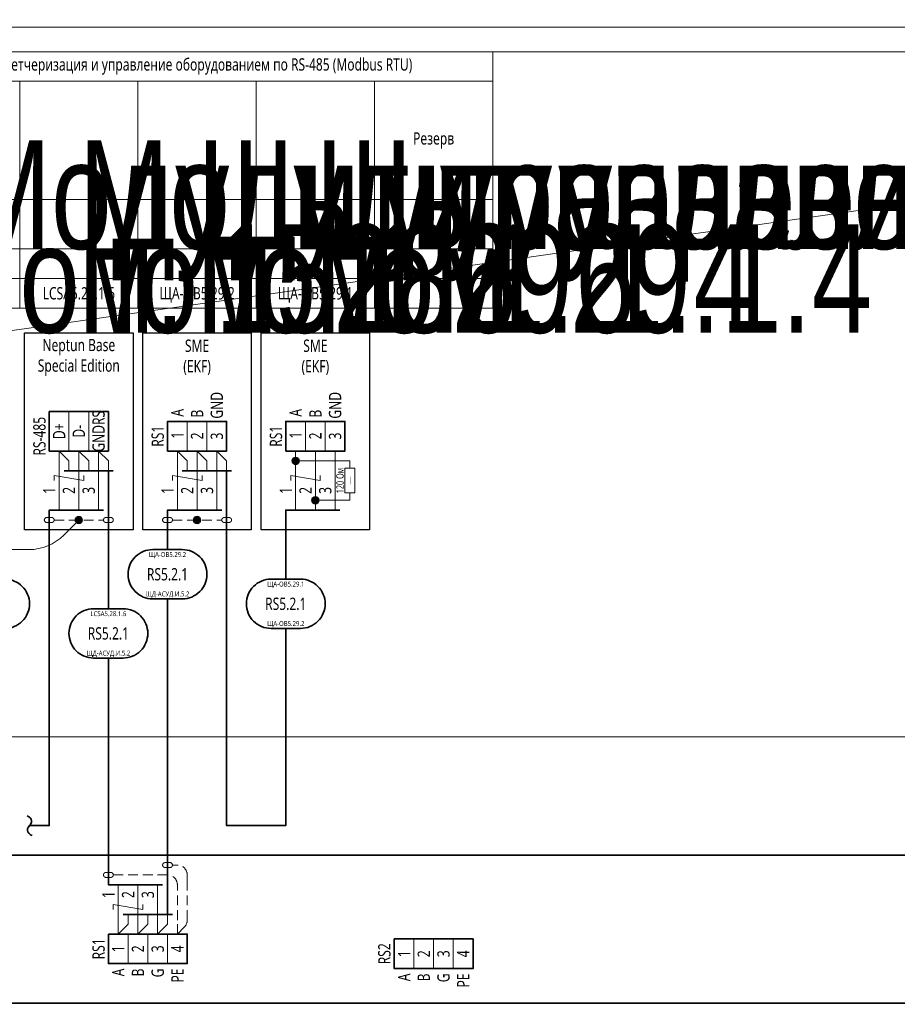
# Model space of a CAD drawing. Header units: millimetres. Extents: x -1173 to 6733, y -4591 to 345.
# Tile 64 of 93: x 529 to 707, y -201 to -2. Entities that reach past the tile are written whole.
import ezdxf
from ezdxf.enums import TextEntityAlignment as Align

# ---------------------------------------------------------------- set-up
doc = ezdxf.new("R2018")
doc.units = ezdxf.units.MM
doc.set_wipeout_variables(frame=1)
doc.linetypes.add('JIS_02_2.0', pattern=[3, 2, -1])
doc.layers.get('0').update_dxf_attribs({"lineweight": 15})
for name, color, linetype, lineweight in [('AK_Drawing', 7, 'Continuous', 35), ('AK_Drawing_Thin', 7, 'Continuous', 15), ('AK_Equipment', 7, 'Continuous', 35), ('AK_Multy_Wire', 7, 'Continuous', 35), ('AK_Table', 7, 'Continuous', 35), ('AK_Wire', 7, 'Continuous', 15), ('AK_Wire_Number', 7, 'Continuous', 15), ('АК_Текст', 7, 'Continuous', 15)]:
    doc.layers.add(name, color=color, linetype=linetype, lineweight=lineweight)
doc.layers.add('UNPLOTTED', color=2, linetype='Continuous', lineweight=15, plot=False)
doc.styles.get("Standard").update_dxf_attribs({"font": 'arial.ttf'})
doc.styles.add('Trebuchet MS', font='trebuc.ttf', dxfattribs={"width": 0.75})

# ---------------------------------------------------------------- blocks, each defined once
blk = doc.blocks.new('*U1')
at = {"layer": 'UNPLOTTED'}
blk.add_lwpolyline([(0, 0), (-395, 0), (-395, 287), (0, 287)], close=True, dxfattribs=at)
blk = doc.blocks.new('*U73')
at = {"style": 'Trebuchet MS', "width": 0.75}
for tag, flags, p in [('NAME', 9, (-1, 0)), ('TYPE', 9, (-1, -3)), ('ASSYCODE', 9, (-1, -6)), ('MFG', 9, (-1, -9)), ('MESUREMENT_UNITS', 9, (-1, -13.44)), ('WEIGHT', 9, (-1, -18)), ('COUNT', 9, (-1, -16.98)), ('SORTING_SECTION', 9, (-1, -22.98)), ('XREF', 1, (-1, -24))]:
    blk.add_attdef(tag, text='', height=2, dxfattribs=dict(at, flags=flags)).set_placement(p, align=Align.RIGHT)
blk.add_attdef('TAG1', text='', height=2.5, dxfattribs=at).set_placement((2, -27), align=Align.MIDDLE_LEFT)
at = {"lineweight": 30, "width": 0.75, "flags": 104}
blk.add_attdef('CATDESC', text='', height=2.5, dxfattribs=at).set_placement((370, -27), align=Align.MIDDLE_RIGHT)
at = {"layer": 'UNPLOTTED', "style": 'Trebuchet MS', "width": 0.75, "flags": 8}
for tag, p in [('DESC1', (1, -3)), ('DESC2', (1, -5)), ('DESC3', (1, -7)), ('FAMILY', (1, -13.73)), ('POSITION_N', (1, -15.99)), ('SYSTEM_NAME', (1, -17.99))]:
    blk.add_attdef(tag, p, '', height=1, dxfattribs=at)
blk = doc.blocks.new('*U81')
for p, q in [((372, 0), (0, 0)), ((0, -30), (372, -30))]:
    blk.add_line(p, q)
at = {"lineweight": 30, "width": 0.75, "flags": 104}
blk.add_attdef('CATDESC', text='', height=2.5, dxfattribs=at).set_placement((370, -25), align=Align.MIDDLE_RIGHT)
at = {"style": 'Trebuchet MS', "width": 0.75}
blk.add_attdef('TAG1', text='', height=2.5, dxfattribs=at).set_placement((2, -27), align=Align.MIDDLE_LEFT)
at = {"layer": 'UNPLOTTED', "style": 'Trebuchet MS', "width": 0.75, "flags": 8}
for tag, p in [('DESC1', (1, -3)), ('DESC2', (1, -5)), ('DESC3', (1, -7)), ('FAMILY', (1, -13.73)), ('POSITION_N', (1, -15.99)), ('SYSTEM_NAME', (1, -17.99))]:
    blk.add_attdef(tag, p, '', height=1, dxfattribs=at)
blk = doc.blocks.new('*T74')
at = {"layer": 'AK_Table', "color": 0, "linetype": 'ByBlock', "lineweight": -2, "transparency": 16777216}
for p, q in [((0, 0), (185, 0)), ((0, 0), (0, -52)), ((25, 0), (25, -52)), ((45, 0), (45, -52)), ((65, 0), (65, -52)), ((185, 0), (185, -52)), ((65, -6), (185, -6)), ((89, -6), (89, -52)), ((113, -6), (113, -52)), ((137, -6), (137, -52)), ((161, -6), (161, -52)), ((0, -30), (185, -30)), ((0, -40), (185, -40)), ((0, -46), (185, -46)), ((0, -52), (185, -52))]:
    blk.add_line(p, q, dxfattribs=at)
at = {"layer": 'AK_Table', "color": 0, "transparency": 16777216, "char_height": 2.5, "width": 29, "attachment_point": 5, "rotation": 90, "style": 'Trebuchet MS'}
for s, insert in [('Подключение к\\~ОСПД ({\\C256;1059-50-1.2-05-ОСПД})', (55, -15)), ('Питание щита\\P{\\A1;\\C256;U = ~230\\~В\\PP\\H0.7x;\\S^ НОМ;\\H1.42857x; = 0,15 кВт }({\\C256;1059-50-1.2-05-ЭОМ})', (35, -15))]:
    blk.add_mtext(s, dxfattribs=dict(at, insert=insert))
at = {"layer": 'AK_Table', "color": 0, "transparency": 16777216, "char_height": 2.5, "attachment_point": 5, "style": 'Trebuchet MS'}
for s, insert, width in [('Диспетчеризация и управление оборудованием по RS-485 (Modbus RTU)', (125, -3), 119), ('Наименование', (12.5, -15), 24), ('Резерв', (173, -18), 23), ('Место отбора параметра', (12.5, -35), 23), ('{\\C256;пом. 29.1.6}', (55, -35), 19), ('Чертеж установки', (12.5, -43), 23), ('Позиция', (12.5, -49), 23), ('ОСПД_S.5.2', (55, -49), 19)]:
    blk.add_mtext(s, dxfattribs=dict(at, insert=insert, width=width))
blk = doc.blocks.new('*U290')
at = {"lineweight": 30, "width": 0.75, "flags": 104}
for tag, p in [('TAG3', (6, 79)), ('TAG2', (6, 62))]:
    blk.add_attdef(tag, text='', height=2.5, dxfattribs=at).set_placement(p, align=Align.MIDDLE_CENTER)
at = {"style": 'Trebuchet MS', "width": 0.75}
blk.add_attdef('TAG1', text='', height=2.5, dxfattribs=at).set_placement((6, 48), align=Align.MIDDLE_CENTER)
blk = doc.blocks.new('*U42')
blk.add_lwpolyline([(-3, 5), (3, 5, -0.414214), (8, 0), (8, 0, -0.414214), (3, -5), (-3, -5, -0.414214), (-8, 0), (-8, 0, -0.414214)], format="xyb", close=True)
at = {"style": 'Trebuchet MS', "width": 0.75}
blk.add_attdef('CA_CIRCUIT_NUMBER', text='', height=2.5, dxfattribs=at).set_placement((0, 0), align=Align.MIDDLE_CENTER)
at = {"lineweight": 30, "width": 0.75, "flags": 1}
blk.add_attdef('CA_CABLE_TYPE', text='', height=2.5, rotation=90, dxfattribs=at).set_placement((0, -25), align=Align.BOTTOM_CENTER)
at = {"style": 'Trebuchet MS', "width": 0.75}
blk.add_attdef('LENGTH', text='', height=2.5, rotation=90, dxfattribs=at).set_placement((2, -24.82), align=Align.MIDDLE_CENTER)
at = {"layer": 'UNPLOTTED', "style": 'Trebuchet MS', "width": 0.75}
for tag, p in [('LOAD_NAME', (0, 4)), ('PANEL_NAME', (0, -4))]:
    blk.add_attdef(tag, text='', height=1, dxfattribs=at).set_placement(p, align=Align.MIDDLE_CENTER)
blk = doc.blocks.new('*U230')
at = {"style": 'Trebuchet MS', "width": 0.75, "flags": 12}
for tag, p in [('NOTE01', (2, -9)), ('NOTE02', (6, -9)), ('NOTE03', (10, -9))]:
    blk.add_attdef(tag, text='', height=2.5, rotation=90, dxfattribs=at).set_placement(p, align=Align.MIDDLE_RIGHT)
blk.add_wipeout([(0, 0), (0, -8), (12, -8), (12, 0)])
blk.add_lwpolyline([(0, 0), (12, 0), (12, -8), (0, -8)], close=True)
at = {"lineweight": -2}
for points in [[(4, 0), (8, 0), (8, -8), (4, -8)], [(8, 0), (12, 0), (12, -8), (8, -8)]]:
    blk.add_lwpolyline(points, close=True, dxfattribs=at)
at = {"style": 'Trebuchet MS', "width": 0.75, "flags": 12}
for tag, p in [('TERM01', (2, -4)), ('TERM02', (6, -4)), ('TERM03', (10, -4))]:
    blk.add_attdef(tag, text='', height=2.5, rotation=90, dxfattribs=at).set_placement(p, align=Align.MIDDLE_CENTER)
at = {"style": 'Trebuchet MS', "width": 0.75}
blk.add_attdef('TAG1', text='', height=2.5, rotation=90, dxfattribs=at).set_placement((-2, -5), align=Align.MIDDLE_CENTER)
blk = doc.blocks.new('WDDOT')
for radius in [0.7, 0.5, 0.3, 0.1]:
    blk.add_circle((0, 0), radius)
blk = doc.blocks.new('*U38')
at = {"layer": 'AK_Drawing_Thin', "linetype": 'JIS_02_2.0'}
blk.add_lwpolyline([(1, 0, -0.414214), (0.5, -0.5), (-0.5, -0.5, -0.414214), (-1, 0, -0.414214), (-0.5, 0.5), (0.5, 0.5, -0.414214), (1, 0), (11, 0, -0.414214), (11.5, 0.5), (12.5, 0.5, -0.414214), (13, 0, -0.414214), (12.5, -0.5), (11.5, -0.5, -0.414214), (11, 0)], format="xyb", dxfattribs=at)
at = {"layer": 'AK_Drawing'}
blk.add_blockref('WDDOT', (6, 0), dxfattribs=at)
blk = doc.blocks.new('*U291')
at = {"layer": 'AK_Drawing', "lineweight": 30}
blk.add_lwpolyline([(-5, 40), (17, 40), (17, 0), (-5, 0)], close=True, dxfattribs=at)
at = {"layer": 'AK_Multy_Wire'}
blk.add_line((13, 12), (3, 12), dxfattribs=at)
for points in [[(12, 0), (12, 12)], [(11, 4), (0, 4), (0, 0)]]:
    blk.add_lwpolyline(points, dxfattribs=at)
at = {"layer": 'AK_Wire'}
for points in [[(4, 12), (4, 14), (2, 16)], [(2, 16), (2, 4)], [(8, 12), (8, 14), (6, 16)], [(6, 16), (6, 4)], [(12, 12), (12, 14), (10, 16)], [(10, 16), (10, 4)], [(1, 10), (1, 11), (7, 10), (7, 11)]]:
    blk.add_lwpolyline(points, dxfattribs=at)
at = {"layer": 'AK_Drawing'}
blk.add_blockref('*U38', (0, 2), dxfattribs=at)
at = {"lineweight": 30, "width": 0.75, "flags": 104}
for tag, p in [('TAG3', (6, 79)), ('TAG2', (6, 62))]:
    blk.add_attdef(tag, text='', height=2.5, dxfattribs=at).set_placement(p, align=Align.MIDDLE_CENTER)
at = {"style": 'Trebuchet MS', "width": 0.75}
blk.add_attdef('TAG1', text='', height=2.5, dxfattribs=at).set_placement((6, 48), align=Align.MIDDLE_CENTER)
at = {"layer": 'AK_Drawing', "insert": (6, 35), "char_height": 2.5, "width": 17, "attachment_point": 5, "style": 'Trebuchet MS'}
blk.add_mtext('Neptun Base Special Edition', dxfattribs=at)
at = {"layer": 'AK_Wire_Number', "style": 'Trebuchet MS', "width": 0.75}
for s, p in [('1', (2, 8)), ('2', (6, 8)), ('3', (10, 8))]:
    blk.add_text(s, height=2.5, rotation=90, dxfattribs=at).set_placement(p, align=Align.BOTTOM_CENTER)
at = {"layer": 'AK_Equipment', "lineweight": 15}
ref = blk.add_blockref('*U230', (0, 24), dxfattribs=at)
ref.add_attrib('TAG1', 'RS-485', dxfattribs={"layer": '0', "height": 2.5, "rotation": 90, "style": 'Trebuchet MS', "width": 0.75}).set_placement((-2, 19), align=Align.MIDDLE_CENTER)
ref.add_attrib('TERM01', 'D+', dxfattribs={"layer": '0', "height": 2.5, "rotation": 90, "style": 'Trebuchet MS', "width": 0.75}).set_placement((2, 20), align=Align.MIDDLE_CENTER)
ref.add_attrib('TERM02', 'D-', dxfattribs={"layer": '0', "height": 2.5, "rotation": 90, "style": 'Trebuchet MS', "width": 0.75}).set_placement((6, 20), align=Align.MIDDLE_CENTER)
ref.add_attrib('TERM03', 'GNDRS', dxfattribs={"layer": '0', "height": 2.5, "rotation": 90, "style": 'Trebuchet MS', "width": 0.75}).set_placement((10, 20), align=Align.MIDDLE_CENTER)
blk = doc.blocks.new('Обжимка')
at = {"layer": 'AK_Drawing_Thin', "lineweight": 15}
blk.add_lwpolyline([(-32, -48), (-32, -16, -0.414214), (-22, -6), (-10.14, -6, 0.198912), (-3.07, -3.07), (0, 0)], format="xyb", dxfattribs=at)
at = {"layer": 'АК_Текст', "insert": (-32, -48), "char_height": 2.5, "width": 33, "attachment_point": 4, "rotation": 90, "style": 'Trebuchet MS'}
blk.add_mtext('{\\C7;Обжать наконечником НШВ и изолировать трубкой ТТУ}', dxfattribs=at)
blk = doc.blocks.new('*U55')
blk.add_lwpolyline([(-3, 5), (3, 5, -0.414214), (8, 0), (8, 0, -0.414214), (3, -5), (-3, -5, -0.414214), (-8, 0), (-8, 0, -0.414214)], format="xyb", close=True)
at = {"style": 'Trebuchet MS', "width": 0.75}
blk.add_attdef('CA_CIRCUIT_NUMBER', text='', height=2.5, dxfattribs=at).set_placement((0, 0), align=Align.MIDDLE_CENTER)
at = {"lineweight": 30, "width": 0.75, "flags": 1}
blk.add_attdef('CA_CABLE_TYPE', text='', height=2.5, rotation=90, dxfattribs=at).set_placement((0, -23), align=Align.BOTTOM_CENTER)
at = {"style": 'Trebuchet MS', "width": 0.75}
blk.add_attdef('LENGTH', text='', height=2.5, rotation=90, dxfattribs=at).set_placement((2, -22.82), align=Align.MIDDLE_CENTER)
at = {"layer": 'UNPLOTTED', "style": 'Trebuchet MS', "width": 0.75}
for tag, p in [('LOAD_NAME', (0, 4)), ('PANEL_NAME', (0, -4))]:
    blk.add_attdef(tag, text='', height=1, dxfattribs=at).set_placement(p, align=Align.MIDDLE_CENTER)
blk = doc.blocks.new('*U56')
blk.add_lwpolyline([(-3, 5), (3, 5, -0.414214), (8, 0), (8, 0, -0.414214), (3, -5), (-3, -5, -0.414214), (-8, 0), (-8, 0, -0.414214)], format="xyb", close=True)
at = {"style": 'Trebuchet MS', "width": 0.75}
blk.add_attdef('CA_CIRCUIT_NUMBER', text='', height=2.5, dxfattribs=at).set_placement((0, 0), align=Align.MIDDLE_CENTER)
at = {"lineweight": 30, "width": 0.75, "flags": 1}
blk.add_attdef('CA_CABLE_TYPE', text='', height=2.5, rotation=90, dxfattribs=at).set_placement((0, -35), align=Align.BOTTOM_CENTER)
at = {"style": 'Trebuchet MS', "width": 0.75}
blk.add_attdef('LENGTH', text='', height=2.5, rotation=90, dxfattribs=at).set_placement((2, -34.82), align=Align.MIDDLE_CENTER)
at = {"layer": 'UNPLOTTED', "style": 'Trebuchet MS', "width": 0.75}
for tag, p in [('LOAD_NAME', (0, 4)), ('PANEL_NAME', (0, -4))]:
    blk.add_attdef(tag, text='', height=1, dxfattribs=at).set_placement(p, align=Align.MIDDLE_CENTER)
blk = doc.blocks.new('*U220')
blk.add_wipeout([(0, 0), (0, 6), (12, 6), (12, 0)])
blk.add_lwpolyline([(0, 0), (12, 0), (12, 6), (0, 6)], close=True)
at = {"lineweight": -2}
for points in [[(4, 0), (8, 0), (8, 6), (4, 6)], [(8, 0), (12, 0), (12, 6), (8, 6)]]:
    blk.add_lwpolyline(points, close=True, dxfattribs=at)
at = {"style": 'Trebuchet MS', "width": 0.75, "flags": 12}
for tag, p in [('TERM01', (2, 3.22)), ('TERM02', (6, 3.06)), ('TERM03', (10, 3.03))]:
    blk.add_attdef(tag, text='', height=2.5, rotation=90, dxfattribs=at).set_placement(p, align=Align.MIDDLE_CENTER)
for tag, p in [('NOTE01', (2, 7)), ('NOTE02', (6, 7)), ('NOTE03', (10, 7))]:
    blk.add_attdef(tag, text='', height=2.5, rotation=90, dxfattribs=at).set_placement(p, align=Align.MIDDLE_RIGHT)
at = {"style": 'Trebuchet MS', "width": 0.75}
blk.add_attdef('TAG1', text='', height=2.5, rotation=90, dxfattribs=at).set_placement((-2, 3), align=Align.MIDDLE_CENTER)
blk = doc.blocks.new('*U293')
at = {"layer": 'AK_Drawing', "lineweight": 30}
blk.add_lwpolyline([(-5, 40), (17, 40), (17, 0), (-5, 0)], close=True, dxfattribs=at)
at = {"layer": 'AK_Multy_Wire'}
blk.add_line((13, 12), (3, 12), dxfattribs=at)
for points in [[(12, 0), (12, 12)], [(11, 4), (0, 4), (0, 0)]]:
    blk.add_lwpolyline(points, dxfattribs=at)
at = {"layer": 'AK_Wire'}
for points in [[(4, 12), (4, 14), (2, 16)], [(2, 16), (2, 4)], [(8, 12), (8, 14), (6, 16)], [(6, 16), (6, 4)], [(12, 12), (12, 14), (10, 16)], [(10, 16), (10, 4)], [(1, 10), (1, 11), (7, 10), (7, 11)]]:
    blk.add_lwpolyline(points, dxfattribs=at)
at = {"layer": 'AK_Drawing'}
blk.add_blockref('*U38', (0, 2), dxfattribs=at)
at = {"lineweight": 30, "width": 0.75, "flags": 104}
for tag, p in [('TAG3', (6, 79)), ('TAG2', (6, 62))]:
    blk.add_attdef(tag, text='', height=2.5, dxfattribs=at).set_placement(p, align=Align.MIDDLE_CENTER)
at = {"style": 'Trebuchet MS', "width": 0.75}
blk.add_attdef('TAG1', text='', height=2.5, dxfattribs=at).set_placement((6, 48), align=Align.MIDDLE_CENTER)
at = {"layer": 'AK_Drawing', "insert": (6, 35), "char_height": 2.5, "width": 18, "attachment_point": 5, "style": 'Trebuchet MS'}
blk.add_mtext('SME\\P(EKF)', dxfattribs=at)
at = {"layer": 'AK_Wire_Number', "style": 'Trebuchet MS', "width": 0.75}
for s, p in [('1', (2, 8)), ('2', (6, 8)), ('3', (10, 8))]:
    blk.add_text(s, height=2.5, rotation=90, dxfattribs=at).set_placement(p, align=Align.BOTTOM_CENTER)
at = {"layer": 'AK_Equipment', "lineweight": 15}
ref = blk.add_blockref('*U220', (0, 16), dxfattribs=at)
ref.add_attrib('TAG1', 'RS1', dxfattribs={"layer": '0', "height": 2.5, "rotation": 90, "style": 'Trebuchet MS', "width": 0.75}).set_placement((-2, 19), align=Align.MIDDLE_CENTER)
ref.add_attrib('TERM01', '1', dxfattribs={"layer": '0', "height": 2.5, "rotation": 90, "style": 'Trebuchet MS', "width": 0.75}).set_placement((2, 19.22), align=Align.MIDDLE_CENTER)
ref.add_attrib('TERM02', '2', dxfattribs={"layer": '0', "height": 2.5, "rotation": 90, "style": 'Trebuchet MS', "width": 0.75}).set_placement((6, 19.06), align=Align.MIDDLE_CENTER)
ref.add_attrib('TERM03', '3', dxfattribs={"layer": '0', "height": 2.5, "rotation": 90, "style": 'Trebuchet MS', "width": 0.75}).set_placement((10, 19.03), align=Align.MIDDLE_CENTER)
ref.add_attrib('NOTE01', 'A', dxfattribs={"layer": '0', "height": 2.5, "rotation": 90, "style": 'Trebuchet MS', "width": 0.75}).set_placement((2, 24.53), align=Align.MIDDLE_RIGHT)
ref.add_attrib('NOTE02', 'B', dxfattribs={"layer": '0', "height": 2.5, "rotation": 90, "style": 'Trebuchet MS', "width": 0.75}).set_placement((6, 24.38), align=Align.MIDDLE_RIGHT)
ref.add_attrib('NOTE03', 'GND', dxfattribs={"layer": '0', "height": 2.5, "rotation": 90, "style": 'Trebuchet MS', "width": 0.75}).set_placement((10, 27.98), align=Align.MIDDLE_RIGHT)
blk = doc.blocks.new('*U40')
at = {"layer": 'AK_Drawing_Thin'}
for points in [[(4, 11), (4, 0)], [(-4, 0), (-4, 7)]]:
    blk.add_lwpolyline(points, dxfattribs=at)
blk.add_wipeout([(-2.5, 1), (-2.5, -1), (2.5, -1), (2.5, 1)])
for points in [[(-2.5, 0), (-4, 0)], [(4, 0), (2.5, 0)]]:
    blk.add_lwpolyline(points, dxfattribs=at)
blk.add_lwpolyline([(-2.5, 1), (-2.5, -1), (2.5, -1), (2.5, 1)], close=True, dxfattribs=at)
at = {"style": 'Trebuchet MS', "width": 0.75, "flags": 8}
for tag, height, p in [('R1', 1.5, (0, 2)), ('POWER', 1, (0, 0))]:
    blk.add_attdef(tag, text='', height=height, dxfattribs=at).set_placement(p, align=Align.MIDDLE_CENTER)
blk = doc.blocks.new('*U296')
at = {"layer": 'AK_Drawing', "lineweight": 30}
blk.add_lwpolyline([(-5, 40), (17, 40), (17, 0), (-5, 0)], close=True, dxfattribs=at)
at = {"layer": 'AK_Multy_Wire'}
blk.add_lwpolyline([(11, 4), (0, 4), (0, 0)], dxfattribs=at)
at = {"layer": 'AK_Wire'}
for points in [[(2, 16), (2, 4)], [(6, 16), (6, 4)], [(10, 16), (10, 4)], [(1, 10), (1, 11), (7, 10), (7, 11)]]:
    blk.add_lwpolyline(points, dxfattribs=at)
at = {"lineweight": 30, "width": 0.75, "flags": 104}
for tag, p in [('TAG3', (6, 79)), ('TAG2', (6, 62))]:
    blk.add_attdef(tag, text='', height=2.5, dxfattribs=at).set_placement(p, align=Align.MIDDLE_CENTER)
at = {"style": 'Trebuchet MS', "width": 0.75}
blk.add_attdef('TAG1', text='', height=2.5, dxfattribs=at).set_placement((6, 48), align=Align.MIDDLE_CENTER)
at = {"layer": 'AK_Drawing', "insert": (6, 35), "char_height": 2.5, "width": 18, "attachment_point": 5, "style": 'Trebuchet MS'}
blk.add_mtext('SME\\P(EKF)', dxfattribs=at)
at = {"layer": 'AK_Wire_Number', "style": 'Trebuchet MS', "width": 0.75}
for s, p in [('1', (2, 8)), ('2', (6, 8)), ('3', (10, 8))]:
    blk.add_text(s, height=2.5, rotation=90, dxfattribs=at).set_placement(p, align=Align.BOTTOM_CENTER)
at = {"layer": 'AK_Drawing_Thin'}
ref = blk.add_blockref('*U40', (13, 10), dxfattribs=dict(at, rotation=90))
ref.add_attrib('R1', '120 Ом', dxfattribs={"layer": '0', "height": 1.5, "rotation": 90, "style": 'Trebuchet MS', "width": 0.75}).set_placement((11, 10), align=Align.MIDDLE_CENTER)
ref.add_attrib('POWER', '-', dxfattribs={"layer": '0', "height": 1, "rotation": 90, "style": 'Trebuchet MS', "width": 5}).set_placement((13, 10), align=Align.MIDDLE_CENTER)
at = {"layer": 'AK_Equipment', "lineweight": 15}
ref = blk.add_blockref('*U220', (0, 16), dxfattribs=at)
ref.add_attrib('TAG1', 'RS1', dxfattribs={"layer": '0', "height": 2.5, "rotation": 90, "style": 'Trebuchet MS', "width": 0.75}).set_placement((-2, 19), align=Align.MIDDLE_CENTER)
ref.add_attrib('TERM01', '1', dxfattribs={"layer": '0', "height": 2.5, "rotation": 90, "style": 'Trebuchet MS', "width": 0.75}).set_placement((2, 19.22), align=Align.MIDDLE_CENTER)
ref.add_attrib('TERM02', '2', dxfattribs={"layer": '0', "height": 2.5, "rotation": 90, "style": 'Trebuchet MS', "width": 0.75}).set_placement((6, 19.06), align=Align.MIDDLE_CENTER)
ref.add_attrib('TERM03', '3', dxfattribs={"layer": '0', "height": 2.5, "rotation": 90, "style": 'Trebuchet MS', "width": 0.75}).set_placement((10, 19.03), align=Align.MIDDLE_CENTER)
ref.add_attrib('NOTE01', 'A', dxfattribs={"layer": '0', "height": 2.5, "rotation": 90, "style": 'Trebuchet MS', "width": 0.75}).set_placement((2, 24.53), align=Align.MIDDLE_RIGHT)
ref.add_attrib('NOTE02', 'B', dxfattribs={"layer": '0', "height": 2.5, "rotation": 90, "style": 'Trebuchet MS', "width": 0.75}).set_placement((6, 24.38), align=Align.MIDDLE_RIGHT)
ref.add_attrib('NOTE03', 'GND', dxfattribs={"layer": '0', "height": 2.5, "rotation": 90, "style": 'Trebuchet MS', "width": 0.75}).set_placement((10, 27.98), align=Align.MIDDLE_RIGHT)
at = {"layer": 'AK_Drawing'}
for p in [(2, 14), (6, 6)]:
    blk.add_blockref('WDDOT', p, dxfattribs=at)
blk = doc.blocks.new('*U46')
blk.add_lwpolyline([(-3, 5), (3, 5, -0.414214), (8, 0), (8, 0, -0.414214), (3, -5), (-3, -5, -0.414214), (-8, 0), (-8, 0, -0.414214)], format="xyb", close=True)
at = {"style": 'Trebuchet MS', "width": 0.75}
blk.add_attdef('CA_CIRCUIT_NUMBER', text='', height=2.5, dxfattribs=at).set_placement((0, 0), align=Align.MIDDLE_CENTER)
at = {"lineweight": 30, "width": 0.75, "flags": 1}
blk.add_attdef('CA_CABLE_TYPE', text='', height=2.5, rotation=90, dxfattribs=at).set_placement((0, -25), align=Align.BOTTOM_CENTER)
at = {"style": 'Trebuchet MS', "width": 0.75}
blk.add_attdef('LENGTH', text='', height=2.5, rotation=90, dxfattribs=at).set_placement((2, -24.82), align=Align.MIDDLE_CENTER)
at = {"layer": 'UNPLOTTED', "style": 'Trebuchet MS', "width": 0.75}
for tag, p in [('LOAD_NAME', (0, 4)), ('PANEL_NAME', (0, -4))]:
    blk.add_attdef(tag, text='', height=1, dxfattribs=at).set_placement(p, align=Align.MIDDLE_CENTER)
blk = doc.blocks.new('*U226')
at = {"style": 'Trebuchet MS', "width": 0.75, "flags": 12}
for tag, p in [('NOTE01', (2, -7)), ('NOTE02', (6, -7)), ('NOTE03', (10, -7)), ('NOTE04', (14, -7))]:
    blk.add_attdef(tag, text='', height=2.5, rotation=90, dxfattribs=at).set_placement(p, align=Align.MIDDLE_RIGHT)
blk.add_wipeout([(0, 0), (0, -6), (16, -6), (16, 0)])
blk.add_lwpolyline([(0, 0), (16, 0), (16, -6), (0, -6)], close=True)
at = {"lineweight": -2}
for points in [[(4, 0), (8, 0), (8, -6), (4, -6)], [(8, 0), (12, 0), (12, -6), (8, -6)], [(12, 0), (16, 0), (16, -6), (12, -6)]]:
    blk.add_lwpolyline(points, close=True, dxfattribs=at)
at = {"style": 'Trebuchet MS', "width": 0.75, "flags": 12}
for tag, p in [('TERM01', (2, -3)), ('TERM02', (6, -3)), ('TERM03', (10, -3)), ('TERM04', (14, -3))]:
    blk.add_attdef(tag, text='', height=2.5, rotation=90, dxfattribs=at).set_placement(p, align=Align.MIDDLE_CENTER)
at = {"style": 'Trebuchet MS', "width": 0.75}
blk.add_attdef('TAG1', text='', height=2.5, rotation=90, dxfattribs=at).set_placement((-2, -3), align=Align.MIDDLE_CENTER)
blk = doc.blocks.new('Расчёска RS-485')
at = {"layer": 'AK_Drawing_Thin', "linetype": 'JIS_02_2.0'}
for points in [[(12, 0), (13.41, 1.41, 0.198912), (14, 2.83), (14, 10), (14, 12, 0.414214), (12, 14), (11, 14, -0.414214), (10.5, 13.5), (9.5, 13.5, -0.414214), (9, 14, -0.414214), (9.5, 14.5), (10.5, 14.5, -0.414214), (11, 14)], [(12, 0), (12, 2.83), (12, 10, 0.414214), (10, 12), (-1, 12, -0.414214), (-1.5, 11.5), (-2.5, 11.5, -0.414214), (-3, 12, -0.414214), (-2.5, 12.5), (-1.5, 12.5, -0.414214), (-1, 12)]]:
    blk.add_lwpolyline(points, format="xyb", dxfattribs=at)
at = {"layer": 'AK_Multy_Wire'}
blk.add_line((11, 4), (1, 4), dxfattribs=at)
for points in [[(9, 10), (-2, 10), (-2, 16)], [(10, 16), (10, 4)]]:
    blk.add_lwpolyline(points, dxfattribs=at)
at = {"layer": 'AK_Wire'}
for points in [[(0, 0), (0, 10)], [(4, 0), (4, 10)], [(8, 0), (8, 10)], [(-1, 5), (-1, 6), (5, 5), (5, 6)], [(2, 4), (2, 2), (0, 0)], [(6, 4), (6, 2), (4, 0)], [(10, 4), (10, 2), (8, 0)]]:
    blk.add_lwpolyline(points, dxfattribs=at)
at = {"layer": 'AK_Wire_Number', "style": 'Trebuchet MS', "width": 0.75}
for s, p in [('1', (0, 8)), ('2', (4, 8)), ('3', (8, 8))]:
    blk.add_text(s, height=2.5, rotation=90, dxfattribs=at).set_placement(p, align=Align.BOTTOM_CENTER)
blk = doc.blocks.new('*U219')
at = {"style": 'Trebuchet MS', "width": 0.75, "flags": 12}
for tag, p in [('NOTE01', (2, -7)), ('NOTE02', (6, -7)), ('NOTE03', (10, -7)), ('NOTE04', (14, -7))]:
    blk.add_attdef(tag, text='', height=2.5, rotation=90, dxfattribs=at).set_placement(p, align=Align.MIDDLE_RIGHT)
blk.add_wipeout([(0, 0), (0, -6), (16, -6), (16, 0)])
blk.add_lwpolyline([(0, 0), (16, 0), (16, -6), (0, -6)], close=True)
at = {"lineweight": -2}
for points in [[(4, 0), (8, 0), (8, -6), (4, -6)], [(8, 0), (12, 0), (12, -6), (8, -6)], [(12, 0), (16, 0), (16, -6), (12, -6)]]:
    blk.add_lwpolyline(points, close=True, dxfattribs=at)
at = {"style": 'Trebuchet MS', "width": 0.75, "flags": 12}
for tag, p in [('TERM01', (2, -3)), ('TERM02', (6, -3)), ('TERM03', (10, -3)), ('TERM04', (14, -3))]:
    blk.add_attdef(tag, text='', height=2.5, rotation=90, dxfattribs=at).set_placement(p, align=Align.MIDDLE_CENTER)
at = {"style": 'Trebuchet MS', "width": 0.75}
blk.add_attdef('TAG1', text='', height=2.5, rotation=90, dxfattribs=at).set_placement((-2, -3), align=Align.MIDDLE_CENTER)

msp = doc.modelspace()

# ---------------------------------------------------------------- linework, layer by layer
at = {"layer": 'AK_Multy_Wire'}
for points in [[(559, -119), (559, -171)], [(547, -131), (547, -171)]]:
    msp.add_lwpolyline(points, dxfattribs=at)
msp.add_lwpolyline([(531.5, -167, -0.110619), (530.85, -166.55, -0.327238), (530.71, -165.37, -0.067319), (531, -165, 0.057317), (531.27, -164.62, 0.329466), (531.13, -163.44, 0.097474), (530.5, -163, 3.812519)], format="xyb", dxfattribs=at)
at = {"layer": 'UNPLOTTED', "linetype": 'Continuous'}
msp.add_lwpolyline([(420, -300), (840, -300), (840, -3), (420, -3)], close=True, dxfattribs=at)

# ---------------------------------------------------------------- block references
msp.add_blockref('*T74', (440, -8))
at = {"layer": 'AK_Equipment'}
ref = msp.add_blockref('*U73', (30, -171), dxfattribs=at)
lines = msp.add_mtext('\\W0.7500;Шкаф управления "МЕГАТРОН" ШАУ-С-220-ЩД-АСУД.И.5.2(1059-50-1.2-05-АСУД.И)-54', dxfattribs={"layer": '0', "insert": (400, -198), "char_height": 150, "attachment_point": 1})
ref.add_attrib('CATDESC', '', (400, -198), dxfattribs={"flags": 104}).embed_mtext(lines)
msp.add_blockref('*U81', (450, -171), dxfattribs=at)
at = {"layer": 'AK_Multy_Wire', "ltscale": 10}
for name, p, values in [('*U56', (559, -114), {'CA_CIRCUIT_NUMBER': 'RS5.2.1', 'PANEL_NAME': 'ЩД-АСУД.И.5.2', 'LOAD_NAME': 'ЩА-ОВ5.29.2'}), ('*U42', (523, -120), {'CA_CIRCUIT_NUMBER': 'RS5.2.1', 'PANEL_NAME': 'LCSA5.28.1.6', 'LOAD_NAME': 'LCSA5.15.1.6'}), ('*U46', (583, -120), {'CA_CIRCUIT_NUMBER': 'RS5.2.1', 'PANEL_NAME': 'ЩА-ОВ5.29.2', 'LOAD_NAME': 'ЩА-ОВ5.29.1'}), ('*U55', (547, -126), {'CA_CIRCUIT_NUMBER': 'RS5.2.1', 'PANEL_NAME': 'ЩД-АСУД.И.5.2', 'LOAD_NAME': 'LCSA5.28.1.6'})]:
    msp.add_blockref(name, p, dxfattribs=at).add_auto_attribs(values)
at = {"layer": 'UNPLOTTED'}
msp.add_blockref('*U1', (835, -295), dxfattribs=at)

# ---------------------------------------------------------------- next in the draw order: block references
at = {"layer": 'AK_Drawing'}
ref = msp.add_blockref('*U290', (511, -105), dxfattribs=at)
lines = msp.add_mtext('\\W0.7500;пом. 15.1.6', dxfattribs={"layer": '0', "insert": (517, -43), "char_height": 22, "attachment_point": 1})
ref.add_attrib('TAG2', '', (517, -43), dxfattribs={"flags": 104}).embed_mtext(lines)
lines = msp.add_mtext('\\W0.7500;Модуль управления системы контроля протечек', dxfattribs={"layer": '0', "insert": (517, -26), "char_height": 22, "attachment_point": 1})
ref.add_attrib('TAG3', '', (517, -26), dxfattribs={"flags": 104}).embed_mtext(lines)
at = {"layer": 'AK_Equipment', "lineweight": 15}
ref = msp.add_blockref('*U226', (547, -187), dxfattribs=at)
ref.add_attrib('TAG1', 'RS1', dxfattribs={"layer": '0', "height": 2.5, "rotation": 90, "style": 'Trebuchet MS', "width": 0.75}).set_placement((545, -190), align=Align.MIDDLE_CENTER)
ref.add_attrib('TERM01', '1', dxfattribs={"layer": '0', "height": 2.5, "rotation": 90, "style": 'Trebuchet MS', "width": 0.75}).set_placement((549, -190), align=Align.MIDDLE_CENTER)
ref.add_attrib('TERM02', '2', dxfattribs={"layer": '0', "height": 2.5, "rotation": 90, "style": 'Trebuchet MS', "width": 0.75}).set_placement((553, -190), align=Align.MIDDLE_CENTER)
ref.add_attrib('TERM03', '3', dxfattribs={"layer": '0', "height": 2.5, "rotation": 90, "style": 'Trebuchet MS', "width": 0.75}).set_placement((557, -190), align=Align.MIDDLE_CENTER)
ref.add_attrib('TERM04', '4', dxfattribs={"layer": '0', "height": 2.5, "rotation": 90, "style": 'Trebuchet MS', "width": 0.75}).set_placement((561, -190), align=Align.MIDDLE_CENTER)
ref.add_attrib('NOTE01', 'A', dxfattribs={"layer": '0', "height": 2.5, "rotation": 90, "style": 'Trebuchet MS', "width": 0.75}).set_placement((549, -194), align=Align.MIDDLE_RIGHT)
ref.add_attrib('NOTE02', 'B', dxfattribs={"layer": '0', "height": 2.5, "rotation": 90, "style": 'Trebuchet MS', "width": 0.75}).set_placement((553, -194), align=Align.MIDDLE_RIGHT)
ref.add_attrib('NOTE03', 'G', dxfattribs={"layer": '0', "height": 2.5, "rotation": 90, "style": 'Trebuchet MS', "width": 0.75}).set_placement((557, -194), align=Align.MIDDLE_RIGHT)
ref.add_attrib('NOTE04', 'PE', dxfattribs={"layer": '0', "height": 2.5, "rotation": 90, "style": 'Trebuchet MS', "width": 0.75}).set_placement((561, -194), align=Align.MIDDLE_RIGHT)
ref = msp.add_blockref('*U219', (605, -188), dxfattribs=at)
ref.add_attrib('TAG1', 'RS2', dxfattribs={"layer": '0', "height": 2.5, "rotation": 90, "style": 'Trebuchet MS', "width": 0.75}).set_placement((603, -191), align=Align.MIDDLE_CENTER)
ref.add_attrib('TERM01', '1', dxfattribs={"layer": '0', "height": 2.5, "rotation": 90, "style": 'Trebuchet MS', "width": 0.75}).set_placement((607, -191), align=Align.MIDDLE_CENTER)
ref.add_attrib('TERM02', '2', dxfattribs={"layer": '0', "height": 2.5, "rotation": 90, "style": 'Trebuchet MS', "width": 0.75}).set_placement((611, -191), align=Align.MIDDLE_CENTER)
ref.add_attrib('TERM03', '3', dxfattribs={"layer": '0', "height": 2.5, "rotation": 90, "style": 'Trebuchet MS', "width": 0.75}).set_placement((615, -191), align=Align.MIDDLE_CENTER)
ref.add_attrib('TERM04', '4', dxfattribs={"layer": '0', "height": 2.5, "rotation": 90, "style": 'Trebuchet MS', "width": 0.75}).set_placement((619, -191), align=Align.MIDDLE_CENTER)
ref.add_attrib('NOTE01', 'A', dxfattribs={"layer": '0', "height": 2.5, "rotation": 90, "style": 'Trebuchet MS', "width": 0.75}).set_placement((607, -195), align=Align.MIDDLE_RIGHT)
ref.add_attrib('NOTE02', 'B', dxfattribs={"layer": '0', "height": 2.5, "rotation": 90, "style": 'Trebuchet MS', "width": 0.75}).set_placement((611, -195), align=Align.MIDDLE_RIGHT)
ref.add_attrib('NOTE03', 'G', dxfattribs={"layer": '0', "height": 2.5, "rotation": 90, "style": 'Trebuchet MS', "width": 0.75}).set_placement((615, -195), align=Align.MIDDLE_RIGHT)
ref.add_attrib('NOTE04', 'PE', dxfattribs={"layer": '0', "height": 2.5, "rotation": 90, "style": 'Trebuchet MS', "width": 0.75}).set_placement((619, -195), align=Align.MIDDLE_RIGHT)

# ---------------------------------------------------------------- next in the draw order: linework, layer by layer
at = {"layer": 'AK_Multy_Wire'}
msp.add_lwpolyline([(531, -165), (535, -165), (535, -105)], dxfattribs=at)

# ---------------------------------------------------------------- next in the draw order: block references
at = {"layer": 'AK_Drawing'}
msp.add_blockref('Расчёска RS-485', (549, -187), dxfattribs=at)

# ---------------------------------------------------------------- next in the draw order: block references
ref = msp.add_blockref('*U291', (535, -105), dxfattribs=at)
ref.add_attrib('TAG1', 'LCSA5.28.1.6', dxfattribs={"layer": '0', "height": 2.5, "style": 'Trebuchet MS', "width": 0.75}).set_placement((541, -57), align=Align.MIDDLE_CENTER)
lines = msp.add_mtext('\\W0.7500;пом. 28.1.6', dxfattribs={"layer": '0', "insert": (541, -43), "char_height": 22, "attachment_point": 1})
ref.add_attrib('TAG2', '', (541, -43), dxfattribs={"flags": 104}).embed_mtext(lines)
lines = msp.add_mtext('\\W0.7500;Модуль управления системы контроля протечек', dxfattribs={"layer": '0', "insert": (541, -26), "char_height": 22, "attachment_point": 1})
ref.add_attrib('TAG3', '', (541, -26), dxfattribs={"flags": 104}).embed_mtext(lines)

# ---------------------------------------------------------------- next in the draw order: linework, layer by layer
at = {"layer": 'AK_Multy_Wire'}
for points in [[(547, -105), (547, -121)], [(559, -105), (559, -109)]]:
    msp.add_lwpolyline(points, dxfattribs=at)

# ---------------------------------------------------------------- next in the draw order: block references
at = {"layer": 'AK_Drawing'}
msp.add_blockref('Обжимка', (541, -103), dxfattribs=at)

# ---------------------------------------------------------------- next in the draw order: block references
ref = msp.add_blockref('*U293', (559, -105), dxfattribs=at)
ref.add_attrib('TAG1', 'ЩА-ОВ5.29.2', dxfattribs={"layer": '0', "height": 2.5, "style": 'Trebuchet MS', "width": 0.75}).set_placement((565, -57), align=Align.MIDDLE_CENTER)
lines = msp.add_mtext('\\W0.7500;пом. 29.1.4', dxfattribs={"layer": '0', "insert": (565, -43), "char_height": 22, "attachment_point": 1})
ref.add_attrib('TAG2', '', (565, -43), dxfattribs={"flags": 104}).embed_mtext(lines)
lines = msp.add_mtext('\\W0.7500;Щит управления установками П5.4.МОП, В5.1.МОП...В5.5.МОП, В5.3.Т, В5.5.Т...В5.7.Т, В5.1.ЭОМ', dxfattribs={"layer": '0', "insert": (565, -26), "char_height": 22, "attachment_point": 1})
ref.add_attrib('TAG3', '', (565, -26), dxfattribs={"flags": 104}).embed_mtext(lines)

# ---------------------------------------------------------------- next in the draw order: block references
ref = msp.add_blockref('*U296', (583, -105), dxfattribs=at)
ref.add_attrib('TAG1', 'ЩА-ОВ5.29.1', dxfattribs={"layer": '0', "height": 2.5, "style": 'Trebuchet MS', "width": 0.75}).set_placement((589, -57), align=Align.MIDDLE_CENTER)
lines = msp.add_mtext('\\W0.7500;пом. 29.1.4', dxfattribs={"layer": '0', "insert": (589, -43), "char_height": 22, "attachment_point": 1})
ref.add_attrib('TAG2', '', (589, -43), dxfattribs={"flags": 104}).embed_mtext(lines)
lines = msp.add_mtext('\\W0.7500;Щит управления установками П5.3, П5.4, В5.1…В5.4', dxfattribs={"layer": '0', "insert": (589, -26), "char_height": 22, "attachment_point": 1})
ref.add_attrib('TAG3', '', (589, -26), dxfattribs={"flags": 104}).embed_mtext(lines)

# ---------------------------------------------------------------- next in the draw order: linework, layer by layer
at = {"color": 3}
msp.add_lwpolyline([(-287, 43), (3067, 296), (-53, -147), (927, -147), (-44, -438), (1094, -438), (210, -600), (210, 345), (3172, -6)], dxfattribs=at)
at = {"layer": 'AK_Multy_Wire'}
for points in [[(571, -105), (571, -165), (583, -165), (583, -125)], [(583, -105), (583, -115)]]:
    msp.add_lwpolyline(points, dxfattribs=at)

doc.saveas('drawing.dxf')
